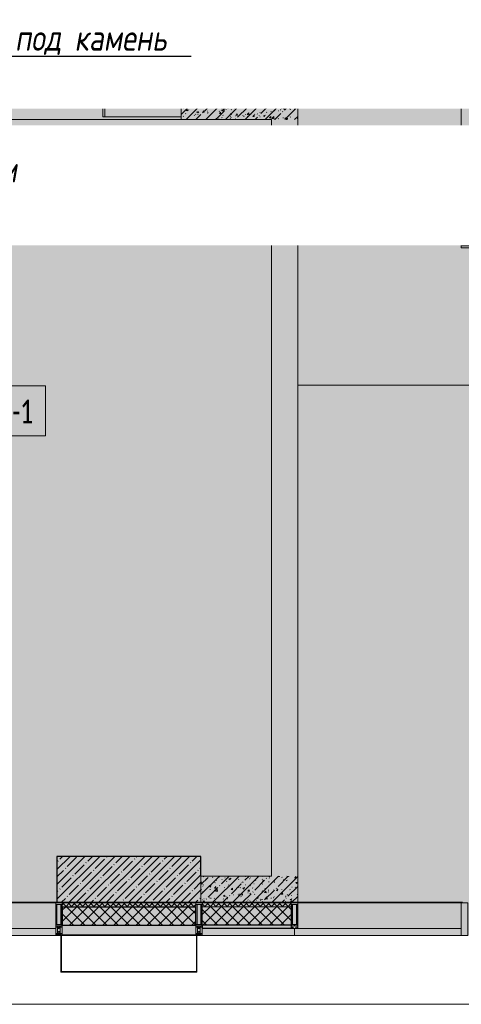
# Model space of a CAD drawing. Header units: millimetres. Extents: x -76220005 to 7466349, y -86687 to 22351.
# Tile 175 of 256: x 63243 to 66618, y -50259 to -42737. Entities that reach past the tile are written whole.
import ezdxf
from ezdxf import colors
from ezdxf.entities.mleader import LeaderData, LeaderLine
from ezdxf.math import Vec2, Vec3

# ---------------------------------------------------------------- set-up
doc = ezdxf.new("R2010")
doc.units = ezdxf.units.MM
doc.linetypes.add('-D1-02х01', pattern=[3, 2, -1])
doc.linetypes.add('DASHDOT', pattern=[25.4, 12.7, -6.35, 0, -6.35])
for name, color, linetype, lineweight in [('_0', 7, 'Continuous', 13), ('A-010-A_ROOM', 7, 'Continuous', 18), ('A-010-M_LINE', 7, 'Continuous', 5), ('A-200-M_WALL', 7, 'Continuous', 5), ('A-200-M_WALL_INT', 7, 'Continuous', 5), ('A-200-M_WALL_PAT', 7, 'Continuous', 5), ('A-214-M_CURT_WALL', 7, 'Continuous', 5), ('A-215-M_CURT_PANEL', 7, 'Continuous', 5), ('A-230-M_FLOOR', 7, 'Continuous', 5), ('A-280-M_COLUMN', 7, 'Continuous', 5), ('A-700-M_FFE', 7, 'Continuous', 5), ('E-610-M_EPS', 7, 'Continuous', 5), ('S-280-M_COLUMN', 7, 'Continuous', 5), ('Z-060-M_DETAIL', 7, 'Continuous', 5), ('Марки дверей', 7, 'Continuous', 9), ('Ограждение', 7, 'Continuous', 5), ('Поручни', 7, 'Continuous', 5)]:
    doc.layers.add(name, color=color, linetype=linetype, lineweight=lineweight)
doc.layers.add('dim_razv', color=7, linetype='DASHDOT', lineweight=9, true_color=0x285228)
doc.layers.add('pol', color=7, linetype='Continuous', lineweight=15, true_color=0x55666d)
doc.styles.add('Calibri Light_2', font='Calibri light.ttf', dxfattribs={"width": 0.7, "height": 250})
doc.styles.add('fl_iso paper', font='isocpeur.ttf', dxfattribs={"width": 0.8, "oblique": 10})
doc.styles.add('In tre', font='isocpeur.ttf', dxfattribs={"width": 0.8, "oblique": 10})
pattern_1 = [(45, (0, 0), (-21.213203, 21.213203), []), (135, (0, 0), (-21.213203, -21.213203), [])]
pattern_2 = [(45, (0, 0), (-42.42641, 42.42641), []), (135, (0, 0), (-42.42641, -42.42641), [])]
pattern_3 = [(45, (36177.98, -48979.44), (-75.43415, 75.43415), [106.68, -17.78, 3.556, -17.78]), (45, (36177.98, -48904.05), (-75.43415, 75.43415), []), (50, (36177.98, -48979.44), (127.5292, -11.15758), [13.335, -146.685]), (355, (36177.98, -48979.44), (-24.66966, 133.74), [10.668, -117.348]), (100.451, (36188.6, -48980.37), (102.85973, 122.5818), [11.333, -124.663]), (46.184, (36177.98, -48943.88), (189.75516, -29.4304), [20.002, -220.027]), (96.636, (36193.79, -48946.33), (166.1822, 173.1996), [17, -186.995]), (351.184, (36177.98, -48943.88), (166.1839, 173.1976), [16.002, -176.022]), (21, (36195.76, -48952.77), (106.13027, -71.58603), [13.335, -146.685]), (326, (36195.76, -48952.77), (43.2619, 128.93175), [10.668, -117.348]), (71.451, (36204.6, -48958.73), (149.392, 57.34505), [11.333, -124.663]), (37.5, (36177.975, -48979.436), (2.16223, 59.18836), [3.353, -112.573, 3.353, -115.773, -117.792]), (37.5, (36177.975, -48979.436), (2.16223, 59.18836), [-235.052, 3.353, -114.44]), (7.5, (36177.975, -48979.436), (46.77386, 70.12615), [3.353, -64.567, 3.353, -109.906, -44.894]), (7.5, (36177.975, -48979.436), (46.77386, 70.12615), [-181.178, 3.353, -41.542]), (327.5, (36138.326, -48979.436), (94.91367, -4.01009), [3.353, -41.097, 3.353, -135.331, -184.023]), (327.5, (36138.326, -48979.436), (94.91367, -4.01009), [-183.134, 3.353, -180.67]), (317.5, (36120.55, -48979.44), (103.69057, 17.79882), [3.353, -54.432, 3.353, -88.748, -130.683]), (317.5, (36120.55, -48979.44), (103.69057, 17.79882), [-149.885, 3.353, -127.33])]

# ---------------------------------------------------------------- blocks, each defined once
blk = doc.blocks.new('_DOT')
at = {"color": 0, "linetype": 'ByBlock'}
blk.add_line((-0.5, 0), (-1, 0), dxfattribs=at)
at = {"color": 0, "linetype": 'ByBlock', "const_width": 0.5}
blk.add_lwpolyline([(-0.25, 0, 1), (0.25, 0, 1)], format="xyb", close=True, dxfattribs=at)
blk = doc.blocks.new('Rectangular Mullion - 50Wx250H-2623690-50_AS_Plan_10')
at = {"layer": 'Z-060-M_DETAIL'}
for p, q in [((-25, 65.2), (-25, 250)), ((-25, 250), (0, 250)), ((-23, 237.3), (0, 237.3)), ((-23, 237.3), (-23, 73.6)), ((-14.9, 84), (-14.9, 237.3)), ((25, 250), (0, 250)), ((23, 237.3), (0, 237.3)), ((14.9, 84), (14.9, 237.3)), ((23, 237.3), (23, 73.6)), ((25, 65.2), (25, 250)), ((0, 84), (-23, 84)), ((0, 84), (23, 84)), ((-14, 65.2), (-25, 65.2)), ((-23.8, 14.6), (-25, 14.2)), ((-25, 0), (-25, 14.2)), ((-22.3, 17), (-23.8, 17)), ((-23.8, 17), (-23.8, 14.6)), ((-22.5, 10.6), (-23.8, 14.6)), ((-22.5, 10.6), (-23.7, 9.9)), ((-23.7, 1.3), (-23.7, 9.9)), ((-23.7, 1.3), (-11.8, 1.3)), ((-23.2, 10.2), (-22.5, 8)), ((-0.5, 73.6), (-23, 73.6)), ((-22.5, 8), (-22.5, 4.5)), ((-21.3, 4.5), (-22.5, 4.5)), ((-22.3, 17), (-22.3, 16)), ((-22.3, 16), (-21.3, 16)), ((-19, 17.6), (-21.3, 16)), ((-21.3, 4.5), (-21.3, 6.5)), ((-21.3, 6.5), (-14.2, 6.5)), ((-18.4, 16.6), (-19, 17.6)), ((-7.4, 16.6), (-18.4, 16.6)), ((-14.2, 6.5), (-14.2, 4.5)), ((-13.2, 4.5), (-14.2, 4.5)), ((-14, 71.3), (-14, 65.2)), ((-10, 71.3), (-14, 71.3)), ((-13.2, 4.5), (-12.2, 7.2)), ((-12.7, 7.6), (-11.3, 11.4)), ((-12.7, 7.6), (-11.8, 6.9)), ((-12.2, 9), (-12.2, 14.8)), ((-12.2, 14.8), (0, 14.8)), ((-11.8, 1.3), (-11.8, 6.9)), ((-10.5, 11.2), (-11.3, 11.4)), ((-10.5, 1.5), (-10.5, 11.2)), ((-4.8, 1.5), (-10.5, 1.5)), ((-10, 53), (-10, 71.3)), ((-8.7, 53), (-10, 53)), ((-10, 53), (-10, 17)), ((-10, 17), (-7.5, 17)), ((-8.7, 53), (-7, 54.7)), ((-8.5, 23), (-1.5, 30)), ((-8.5, 18.5), (-8.5, 23)), ((-7.5, 18.5), (-8.5, 18.5)), ((-7.5, 17), (-7.5, 18.5)), ((-7.4, 18), (-7.4, 16.6)), ((-2.6, 18), (-7.4, 18)), ((-7, 65.2), (-5.9, 67.3)), ((-7, 65.2), (-7, 54.7)), ((-4.1, 67.3), (-5.9, 67.3)), ((0, 8), (-4.8, 8)), ((-4.8, 1.5), (-4.8, 8)), ((-4.1, 67.3), (-2.9, 65.1)), ((-2.9, 65.1), (-2.9, 54.6)), ((-1.3, 53), (-2.9, 54.6)), ((-2.6, 18), (-2.6, 16.8)), ((-2.6, 16.8), (0, 16.8)), ((-1.5, 30), (0, 30)), ((0, 53), (-1.3, 53)), ((0, 53), (1.3, 53)), ((1.5, 30), (0, 30)), ((2.6, 16.8), (0, 16.8)), ((0, 14.8), (0, 16.8)), ((0, 14.8), (0, 16.8)), ((12.2, 14.8), (0, 14.8)), ((0, 0), (0, 8)), ((0, 8), (4.8, 8)), ((0, 0), (0, 8)), ((0.5, 73.6), (23, 73.6)), ((1.3, 53), (2.9, 54.6)), ((8.5, 23), (1.5, 30)), ((2.6, 18), (2.6, 16.8)), ((2.6, 18), (7.4, 18)), ((4.1, 67.3), (2.9, 65.1)), ((2.9, 65.1), (2.9, 54.6)), ((4.1, 67.3), (5.9, 67.3)), ((4.8, 1.5), (4.8, 8)), ((4.8, 1.5), (10.5, 1.5)), ((7, 65.2), (5.9, 67.3)), ((7, 65.2), (7, 54.7)), ((8.7, 53), (7, 54.7)), ((7.4, 18), (7.4, 16.6)), ((7.4, 16.6), (18.4, 16.6)), ((7.5, 18.5), (8.5, 18.5)), ((7.5, 17), (7.5, 18.5)), ((10, 17), (7.5, 17)), ((8.5, 18.5), (8.5, 23)), ((8.7, 53), (10, 53)), ((10, 71.3), (14, 71.3)), ((10, 53), (10, 71.3)), ((10, 53), (10, 17)), ((10.5, 11.2), (11.3, 11.4)), ((10.5, 1.5), (10.5, 11.2)), ((12.7, 7.6), (11.3, 11.4)), ((12.7, 7.6), (11.8, 6.9)), ((11.8, 1.3), (11.8, 6.9)), ((23.7, 1.3), (11.8, 1.3)), ((12.2, 9), (12.2, 14.8)), ((13.2, 4.5), (12.2, 7.2)), ((13.2, 4.5), (14.2, 4.5)), ((14, 71.3), (14, 65.2)), ((14, 65.2), (25, 65.2)), ((21.3, 6.5), (14.2, 6.5)), ((14.2, 6.5), (14.2, 4.5)), ((18.4, 16.6), (19, 17.6)), ((19, 17.6), (21.3, 16)), ((22.3, 16), (21.3, 16)), ((21.3, 4.5), (21.3, 6.5)), ((21.3, 4.5), (22.5, 4.5)), ((22.3, 17), (22.3, 16)), ((22.3, 17), (23.8, 17)), ((22.5, 10.6), (23.8, 14.6)), ((22.5, 10.6), (23.7, 9.9)), ((23.2, 10.2), (22.5, 8)), ((22.5, 8), (22.5, 4.5)), ((23.7, 1.3), (23.7, 9.9)), ((23.8, 17), (23.8, 14.6)), ((23.8, 14.6), (25, 14.2)), ((25, 0), (25, 14.2)), ((-25, 0), (0, 0)), ((25, 0), (0, 0))]:
    blk.add_line(p, q, dxfattribs=at)
for centre, start, end in [((-0.5, 73.1), 360, 90), ((0.5, 73.1), 90, 180)]:
    blk.add_arc(centre, 0.5, start, end, dxfattribs=at)
blk = doc.blocks.new('Rectangular Mullion - R_StandardFrame_50Wx250H-3484159-50_AS_Plan_10')
at = {"layer": 'A-214-M_CURT_WALL', "lineweight": 9}
for p, q in [((0, 0), (-50, 0)), ((-50, 0), (-50, -250)), ((0, -250), (0, 0)), ((-50, -250), (0, -250))]:
    blk.add_line(p, q, dxfattribs=at)
blk = doc.blocks.new('System Panel - A_PAN_Glass-3484160-50_AS_Plan_10')
at = {"layer": 'A-215-M_CURT_PANEL'}
for p, q in [((-637.5, 55), (-637.5, 0)), ((-637.5, 0), (637.5, 0)), ((637.5, 55), (-623.5, 55)), ((637.5, 0), (637.5, 55))]:
    blk.add_line(p, q, dxfattribs=at)
blk = doc.blocks.new('Rectangular Mullion - R_StandardFrame_50Wx250H-3137200-50_AS_Plan_10')
at = {"layer": 'A-214-M_CURT_WALL'}
blk.add_line((30440, -505), (29190, -505), dxfattribs=at)
blk = doc.blocks.new('Rectangular Mullion - 50Wx250H-3156125-50_AS_Plan_10')
at = {"layer": 'Z-060-M_DETAIL'}
for p, q in [((0, 250), (-25, 250)), ((-25, 250), (-25, 237.3)), ((-25, 65.2), (-25, 250)), ((-25, 250), (0, 250)), ((-23, 237.3), (0, 237.3)), ((-23, 237.3), (0, 237.3)), ((-23, 237.3), (-23, 73.6)), ((0, 237.3), (-14.9, 237.3)), ((-14.9, 237.3), (-14.9, 84)), ((-14.9, 84), (-14.9, 237.3)), ((25, 250), (0, 250)), ((25, 250), (0, 250)), ((14.9, 237.3), (0, 237.3)), ((0, 237.3), (23, 237.3)), ((23, 237.3), (0, 237.3)), ((14.9, 84), (14.9, 237.3)), ((14.9, 84), (14.9, 237.3)), ((23, 237.3), (23, 73.6)), ((25, 237.3), (25, 250)), ((25, 65.2), (25, 250)), ((0, 84), (-23, 84)), ((-23, 84), (-23, 73.6)), ((0, 84), (-23, 84)), ((-14.9, 84), (0, 84)), ((0, 84), (14.9, 84)), ((23, 84), (0, 84)), ((0, 84), (0, 73.6)), ((0, 84), (23, 84)), ((0, 73.6), (0, 84)), ((23, 73.6), (23, 84)), ((-25, 73.6), (-25, 65.2)), ((-25, 65.2), (-25, 60.2)), ((-10, 65.2), (-25, 65.2)), ((-25, 65.2), (-25, 60.2)), ((-25, 65.2), (-10, 65.2)), ((-10, 65.2), (-25, 65.2)), ((-23, 73.6), (0, 73.6)), ((0, 73.6), (-23, 73.6)), ((-0.5, 73.6), (-23, 73.6)), ((-10, 55), (-14, 55)), ((-14, 55), (-10, 55)), ((-10, 55), (-10, 65.2)), ((-10, 65.2), (-10, 55)), ((-10, 55), (-10, 65.2)), ((-10, 55), (0, 55)), ((0, 55), (-10, 55)), ((0, 73.6), (23, 73.6)), ((23, 73.6), (0, 73.6)), ((0, 55), (10, 55)), ((0, 55), (10, 55)), ((0.5, 73.6), (23, 73.6)), ((10, 65.2), (10, 55)), ((25, 65.2), (10, 65.2)), ((10, 55), (10, 65.2)), ((10, 65.2), (25, 65.2)), ((10, 65.2), (25, 65.2)), ((10, 55), (10, 65.2)), ((10, 55), (14, 55)), ((10, 55), (14, 55)), ((25, 65.2), (25, 73.6)), ((25, 65.2), (25, 60.2)), ((25, 60.2), (25, 65.2))]:
    blk.add_line(p, q, dxfattribs=at)
for centre, start, end in [((-14, 69.1), 218.97226, 270), ((-14, 69.1), 218.97226, 270), ((-14, 69.1), 218.97226, 270), ((14, 69.1), 270, 321.02774), ((14, 69.1), 270, 321.02774), ((14, 69.1), 270, 321.02774)]:
    blk.add_arc(centre, 14.1, start, end, dxfattribs=at)
blk = doc.blocks.new('Rectangular Mullion - R_InvisibleFrame_50Wx250H-3483536-50_AS_Plan_10')
at = {"layer": 'A-214-M_CURT_WALL', "lineweight": 9}
for p, q in [((-25, -237.3), (-25, -73.6)), ((25, -73.6), (25, -237.3))]:
    blk.add_line(p, q, dxfattribs=at)
blk = doc.blocks.new('Rectangular Mullion - R_StandardFrame_50Wx250H-3483540-50_AS_Plan_10')
at = {"layer": 'A-214-M_CURT_WALL', "lineweight": 9}
for p, q in [((-50, -250), (-50, 0)), ((-50, 0), (0, 0)), ((0, 0), (0, -250)), ((0, -250), (-50, -250))]:
    blk.add_line(p, q, dxfattribs=at)
blk = doc.blocks.new('System Panel - A_PAN_Glass-3811965-50_AS_Plan_10')
at = {"layer": 'A-215-M_CURT_PANEL'}
for p, q in [((825, 55), (-825, 55)), ((-825, 55), (-825, 0)), ((-825, 0), (825, 0)), ((825, 0), (825, 55))]:
    blk.add_line(p, q, dxfattribs=at)
blk = doc.blocks.new('Rectangular Mullion - R_StandardFrame_50Wx250H-3725449-50_AS_Plan_10')
at = {"layer": 'A-214-M_CURT_WALL'}
blk.add_line((33540, -505), (31890, -505), dxfattribs=at)
blk = doc.blocks.new('Rectangular Mullion - R_StandardFrame_50Wx250H-3812575-50_AS_Plan_10')
at = {"layer": 'A-214-M_CURT_WALL', "lineweight": 9}
for p, q in [((-50, -250), (-50, 0)), ((-50, 0), (0, 0)), ((0, 0), (0, -250)), ((0, -250), (-50, -250))]:
    blk.add_line(p, q, dxfattribs=at)
blk = doc.blocks.new('Ограждение - Ограждение-5498546-50_AS_Plan_10')
at = {"layer": 'Поручни'}
blk.add_line((-55947.2, -1355), (1285, -1355), dxfattribs=at)
blk = doc.blocks.new('Ограждение - Ограждение-6093069-50_AS_Plan_10')
at = {"layer": 'Поручни'}
blk.add_line((-55947.2, -1355), (1285, -1355), dxfattribs=at)
blk = doc.blocks.new('Ограждение - Ограждение-6098503-50_AS_Plan_10')
at = {"layer": 'Поручни'}
blk.add_line((-55947.2, -1355), (1285, -1355), dxfattribs=at)
blk = doc.blocks.new('RST_AR_KMN_R22_B1_FCD_rvt-1-50_AS_Plan_10')
at = {"layer": 'A-200-M_WALL_PAT'}
h = blk.add_hatch(dxfattribs=at)
h.set_pattern_fill('FP_4', color=256, style=0, pattern_type=2)
h.set_pattern_definition(pattern_1)
h.paths.add_polyline_path([(28410, -535), (28410, -505), (27390, -505), (27390, -535), (27420.9, -535)])
h = blk.add_hatch(dxfattribs=at)
h.set_pattern_fill('FP_4', color=256, style=0, pattern_type=2)
h.set_pattern_definition(pattern_1)
h.paths.add_polyline_path([(29144.7, -535), (29150.1, -535), (29150.1, -517.7), (29140, -517.7), (29140, -505), (28460, -505), (28460, -535), (29142, -535)])
h = blk.add_hatch(dxfattribs=at)
h.set_pattern_fill('FP_5', color=256, style=0, pattern_type=2)
h.set_pattern_definition(pattern_2)
h.paths.add_polyline_path([(27390, -675), (28410, -675), (28410, -535), (27390, -535)])
h = blk.add_hatch(dxfattribs=at)
h.set_pattern_fill('FP_5', color=256, style=0, pattern_type=2)
h.set_pattern_definition(pattern_2)
h.paths.add_polyline_path([(29142, -675), (29142, -671), (29150.1, -671), (29150.1, -535), (28460, -535), (28460, -675), (28864.7, -675)])
at = {"layer": 'A-200-M_WALL_PAT', "true_color": 0xeff9fa}
blk.add_hatch(color=7, dxfattribs=at).paths.add_polyline_path([(29165, -755), (29165, -700), (28460, -700), (28460, -755), (29155, -755)])
at = {"layer": 'A-200-M_WALL'}
for p, q in [((28410, -505), (27390, -505)), ((27390, -505), (27390, -535)), ((28410, -535), (28410, -505)), ((29140, -505), (28460, -505)), ((28460, -505), (28460, -535)), ((28460, -535), (28460, -675)), ((29150.1, -535), (28460, -535)), ((27390, -675), (27390, -750)), ((28410, -750), (28410, -675)), ((27390, -750), (27390, -755)), ((27390, -750), (28410, -750)), ((28410, -755), (28410, -750)), ((28460, -700), (28460, -755)), ((29165, -755), (29165, -700)), ((27390, -755), (28410, -755)), ((28460, -755), (29165, -755))]:
    blk.add_line(p, q, dxfattribs=at)
at = {"layer": 'A-200-M_WALL', "lineweight": 25}
for p, q in [((27390, -535), (27390, -675)), ((27390, -535), (28410, -535)), ((28410, -675), (28410, -535)), ((27390, -675), (28410, -675)), ((28460, -675), (28460, -700)), ((29142, -675), (28460, -675)), ((29151, -700), (28460, -700))]:
    blk.add_line(p, q, dxfattribs=at)
at = {"layer": 'A-280-M_COLUMN', "lineweight": 18}
for p, q in [((27380, -755), (27380, -1030.1)), ((27385, -755), (27380, -755)), ((27385, -1030.1), (27385, -755)), ((28415, -755), (28415, -1030.1)), ((28420, -755), (28415, -755)), ((28420, -1030.1), (28420, -755)), ((27380, -1030.1), (27385, -1030.1)), ((27380, -1030.1), (27380, -1035.1)), ((28420, -1030.1), (27380, -1030.1)), ((27380, -1035.1), (28420, -1035.1)), ((28415, -1030.1), (28420, -1030.1)), ((28420, -1035.1), (28420, -1030.1))]:
    blk.add_line(p, q, dxfattribs=at)
at = {"layer": 'A-214-M_CURT_WALL', "lineweight": 5}
for name, p in [('Rectangular Mullion - R_StandardFrame_50Wx250H-3725449-50_AS_Plan_10', (-6200, 0)), ('Rectangular Mullion - 50Wx250H-2623690-50_AS_Plan_10', (27365, -755)), ('Rectangular Mullion - 50Wx250H-2623690-50_AS_Plan_10', (28435, -755)), ('Rectangular Mullion - 50Wx250H-3156125-50_AS_Plan_10', (29165, -755)), ('Rectangular Mullion - R_StandardFrame_50Wx250H-3137200-50_AS_Plan_10', (0, 0))]:
    blk.add_blockref(name, p, dxfattribs=at)
at = {"layer": 'A-214-M_CURT_WALL', "lineweight": 5, "extrusion": (0, 0, -1), "rotation": 180}
for name, p in [('Rectangular Mullion - R_StandardFrame_50Wx250H-3812575-50_AS_Plan_10', (-27390, -755)), ('Rectangular Mullion - R_InvisibleFrame_50Wx250H-3483536-50_AS_Plan_10', (-29165, -755)), ('Rectangular Mullion - R_StandardFrame_50Wx250H-3483540-50_AS_Plan_10', (-30490, -755))]:
    blk.add_blockref(name, p, dxfattribs=at)
at = {"layer": 'A-214-M_CURT_WALL', "lineweight": 5, "rotation": 180}
blk.add_blockref('Rectangular Mullion - R_StandardFrame_50Wx250H-3484159-50_AS_Plan_10', (28410, -755), dxfattribs=at)
at = {"layer": 'A-215-M_CURT_PANEL', "lineweight": 5}
for name, p in [('System Panel - A_PAN_Glass-3811965-50_AS_Plan_10', (26515, -755)), ('System Panel - A_PAN_Glass-3484160-50_AS_Plan_10', (29802.5, -755))]:
    blk.add_blockref(name, p, dxfattribs=at)
at = {"layer": 'Ограждение', "lineweight": 5}
for name in ['Ограждение - Ограждение-5498546-50_AS_Plan_10', 'Ограждение - Ограждение-6093069-50_AS_Plan_10', 'Ограждение - Ограждение-6098503-50_AS_Plan_10']:
    blk.add_blockref(name, (36940, 75), dxfattribs=at)
blk = doc.blocks.new('MR_Варочная поверхность - Варочная поверхность-2483145-50_AS_Plan_10')
at = {"layer": 'E-610-M_EPS'}
for p, q in [((-300, 0), (-300, 600)), ((-300, 600), (300, 600)), ((300, 600), (300, 0)), ((300, 0), (-300, 0))]:
    blk.add_line(p, q, dxfattribs=at)
for centre, radius, start, end in [((-120, 405), 130, 101.08749, 198.91251), ((-120, 405), 130, 341.08749, 78.91251), ((150, 450), 85, 0, 180), ((-120, 405), 75, 360, 180), ((-120, 405), 75, 180, 360), ((150, 450), 85, 180, 0), ((-120, 405), 130, 221.08749, 318.91251), ((130, 170.1), 120, 94.4109, 205.59192), ((130, 170.1), 75, 360, 180), ((130, 170.1), 120, 334.38469, 85.58334), ((-150, 150), 75, 0, 180), ((130, 170.1), 75, 180, 360), ((-150, 150), 75, 180, 0), ((130, 169.9), 119.9, 214.39749, 325.48228)]:
    blk.add_arc(centre, radius, start, end, dxfattribs=at)
blk = doc.blocks.new('MR_Доборный кухонный элемент - Доборный элемент-4913157-50_AS_Plan_10')
at = {"layer": 'A-700-M_FFE'}
for p, q in [((0, 600), (600, 600)), ((0, 585), (0, 600)), ((600, 585), (0, 585)), ((0, 0), (0, 585)), ((0, 585), (600, 585)), ((600, 600), (600, 585)), ((600, 0), (0, 0))]:
    blk.add_line(p, q, dxfattribs=at)
blk = doc.blocks.new('MR_Доборный кухонный элемент - Доборный элемент-6143477-50_AS_Plan_10')
at = {"layer": 'A-700-M_FFE'}
for p, q in [((400, 0), (0, 0)), ((0, 0), (0, -585)), ((400, -585), (0, -585)), ((0, -585), (0, -600)), ((0, -585), (400, -585)), ((0, -600), (400, -600)), ((400, -600), (400, -585))]:
    blk.add_line(p, q, dxfattribs=at)

msp = doc.modelspace()

# ---------------------------------------------------------------- hatches: boundary and pattern name
at = {"layer": '_0', "transparency": 33554534}
h = msp.add_hatch(color=252, dxfattribs=at)
h.dxf.hatch_style = 1
h.paths.add_polyline_path([(17837.9, -49734.4), (25204.6, -19284.4), (73878, -19284.4), (73878, -49734.4)])
h.paths.add_polyline_path([(28728, -40979.4), (28728, -37429.4), (30528, -37429.4), (30528, -30029.4), (28477.6, -30029.4), (28478, -28029.4), (29978, -28029.4), (29978, -27479.4), (32178, -27479.4), (32178, -28029.4), (44478, -28029.4), (44478, -27929.4), (45278, -27929.4), (45278, -27379.4), (47528, -27379.4), (47528, -27929.4), (53578, -27929.4), (53578, -27379.4), (55478, -27379.4), (55478, -27929.4), (64478, -27929.4), (64478, -26229.4), (67788, -26229.4), (67788, -28219.4), (66578, -28219.4), (66578, -30029.4), (62978, -30029.4), (62078, -30029.4), (58678, -30029.4), (58678, -38979.4), (61728, -38979.4), (62978, -38979.4), (66878, -38979.4), (66878, -41429.4), (64488, -41429.4), (64488, -41079.4), (59948, -41079.4), (59948, -41629.4), (57898, -41629.4), (57898, -41079.4), (47038, -41079.4), (47038, -41629.4), (44088, -41629.4), (44088, -40979.4)], flags=16)
at = {"layer": 'A-200-M_WALL_PAT'}
h = msp.add_hatch(dxfattribs=at)
h.set_pattern_fill('FP_2', color=256, style=0, pattern_type=2)
h.set_pattern_definition(pattern_3)
h.paths.add_polyline_path([(64678, -43299.4), (64678, -42579.4), (64478, -42579.4), (64478, -43299.4)])
h = msp.add_hatch(dxfattribs=at)
h.set_pattern_fill('FP_2', color=256, style=0, pattern_type=2)
h.set_pattern_definition(pattern_3)
h.paths.add_polyline_path([(65368, -43499.4), (65368, -43299.4), (64478, -43299.4), (64478, -43499.4), (65168, -43499.4)])
h = msp.add_hatch(dxfattribs=at)
h.set_pattern_fill('FP_2', color=256, style=0, pattern_type=2)
h.set_pattern_definition(pattern_3)
h.paths.add_polyline_path([(65368, -49279.4), (65368, -43499.4), (65168, -43499.4), (65168, -49279.4)])
h = msp.add_hatch(dxfattribs=at)
h.set_pattern_fill('FP_2', color=256, style=0, pattern_type=2)
h.set_pattern_definition(pattern_3)
h.paths.add_polyline_path([(65368, -49479.4), (65368, -49279.4), (64628, -49279.4), (64628, -49479.4), (65042.6, -49479.4)])
at = {"layer": 'S-280-M_COLUMN'}
h = msp.add_hatch(dxfattribs=at)
h.set_pattern_fill('FP_1', color=256, style=0, pattern_type=2)
h.set_pattern_definition([(45, (36177.975, -48979.44), (-57.02463, 57.02463), []), (45, (36235, -48979.44), (-57.02463, 57.02463), [100.806, -20.161, 3.353, -16.808])])
h.paths.add_polyline_path([(64628, -49479.4), (64628, -49129.4), (63528, -49129.4), (63528, -49479.4), (63598.9, -49479.4)])

# ---------------------------------------------------------------- linework, layer by layer
at = {"layer": 'A-010-A_ROOM', "lineweight": 5, "flags": 128}
msp.add_lwpolyline([(62798.5, -45534.3), (63439, -45534.3), (63439, -45915.3), (62798.5, -45915.3)], close=True, dxfattribs=at)
at = {"layer": 'A-010-M_LINE', "linetype": '-D1-02х01'}
msp.add_line((66718, -43299.4), (65578, -43299.4), dxfattribs=at)
at = {"layer": 'A-200-M_WALL', "lineweight": 9}
for p, q in [((64678, -43299.4), (64678, -42579.4)), ((65368, -43299.4), (64678, -43299.4)), ((65368, -49479.4), (65368, -43299.4)), ((64478, -43479.4), (64478, -43499.4)), ((64478, -43499.4), (65168, -43499.4)), ((65168, -43499.4), (65168, -49279.4)), ((65168, -49279.4), (64628, -49279.4)), ((64628, -49479.4), (65368, -49479.4))]:
    msp.add_line(p, q, dxfattribs=at)
at = {"layer": 'A-200-M_WALL'}
for p, q in [((64478, -43498.6), (60843, -43498.6)), ((61498, -43499.4), (64478, -43499.4)), ((64628, -49279.4), (64628, -49479.4))]:
    msp.add_line(p, q, dxfattribs=at)
at = {"layer": 'A-200-M_WALL_INT'}
for p, q in [((65368, -43299.4), (66618, -43299.4)), ((65518, -43299.4), (65518, -43399.4)), ((66618, -43300.2), (65518, -43300.2)), ((66618, -43879.4), (66618, -43299.4)), ((66618, -43300.1), (66718, -43300.1)), ((65518, -43399.4), (65368, -43399.4)), ((65368, -45529.4), (70328, -45529.4)), ((70328, -45530.2), (65368, -45530.2))]:
    msp.add_line(p, q, dxfattribs=at)
at = {"layer": 'A-230-M_FLOOR'}
for p, q in [((66618, -43300.1), (66618, -42500.1)), ((61582.9, -49479.4), (63528, -49479.4)), ((65368, -49479.4), (66628, -49479.4))]:
    msp.add_line(p, q, dxfattribs=at)
at = {"layer": 'S-280-M_COLUMN', "lineweight": 25}
for p, q in [((63528, -49129.4), (63528, -49479.4)), ((64628, -49129.4), (63528, -49129.4)), ((64628, -49279.4), (64628, -49129.4)), ((63528, -49479.4), (64628, -49479.4))]:
    msp.add_line(p, q, dxfattribs=at)
at = {"layer": 'S-280-M_COLUMN'}
msp.add_line((64628, -49479.4), (64628, -49279.4), dxfattribs=at)

# ---------------------------------------------------------------- block references
at = {"lineweight": 5}
msp.add_blockref('RST_AR_KMN_R22_B1_FCD_rvt-1-50_AS_Plan_10', (36178, -48979.4), dxfattribs=at)
at = {"layer": 'A-700-M_FFE', "rotation": 90.0000000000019}
msp.add_blockref('MR_Доборный кухонный элемент - Доборный элемент-4913157-50_AS_Plan_10', (64477.9, -43479.4), dxfattribs=at)
at = {"layer": 'A-700-M_FFE'}
msp.add_blockref('MR_Доборный кухонный элемент - Доборный элемент-6143477-50_AS_Plan_10', (66618, -43879.4), dxfattribs=at)
at = {"layer": 'E-610-M_EPS', "rotation": 90.00000000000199}
msp.add_blockref('MR_Варочная поверхность - Варочная поверхность-2483145-50_AS_Plan_10', (64478, -42579.4), dxfattribs=at)

# ---------------------------------------------------------------- texts
at = {"layer": 'A-010-A_ROOM', "lineweight": 5, "insert": (62838.3, -45640.5), "char_height": 180, "width": 709.493, "attachment_point": 1, "style": 'Calibri Light_2'}
msp.add_mtext('1.14-1 ', dxfattribs=at)

# ---------------------------------------------------------------- next in the draw order: leaders
at = {"layer": 'Марки дверей', "lineweight": -2, "transparency": 33554687}
ml = msp.add_multileader_mtext('Standard', dxfattribs=at)
ml.set_content('\\pxsm1,ql;ГКЛ обшивка толщиной 75 мм \\Pвысотой 2500 мм', color=256, style='fl_iso paper')
ml.set_leader_properties(lineweight=5)
ml.set_arrow_properties(name='DOT')
ml.build(insert=Vec2(0, 0))
ml.multileader.update_dxf_attribs({"has_dogleg": 0, "text_left_attachment_type": 6, "text_right_attachment_type": 6, "dogleg_length": 0.75, "arrow_head_size": 60, "scale": 40})
ctx = ml.context
ctx.base_point, ctx.scale, ctx.char_height, ctx.arrow_head_size, ctx.landing_gap_size, ctx.plane_origin = Vec3(47464.5, -43969.2), 40, 250, 60, 80, Vec3(49476.6, -36789.3)
ctx.left_attachment, ctx.right_attachment = 6, 6
notes = []
notes.append((ctx, [(1, (1, 1, 0), (47434.5, -43969.2), (1, 0), 30, [(0, [(46558, -40854.4)], 0, [])])]))
ctx.mtext.insert, ctx.mtext.width, ctx.mtext.defined_height, ctx.mtext.line_spacing_factor, ctx.mtext.flow_direction = Vec3(47544.5, -43669.2), 4067.72, 979.1, 0.7, 5
ctx.mtext.has_bg_fill, ctx.mtext.bg_color, ctx.mtext.bg_scale_factor, ctx.mtext.bg_transparency, ctx.mtext.use_window_bg_color = 1, -1027028792, 1.5, 0, 1
for ctx, leaders in notes:
    for number, flags, end, landing, length, lines in leaders:
        leader = LeaderData()
        leader.index, (leader.has_last_leader_line, leader.has_dogleg_vector, leader.attachment_direction) = number, flags
        leader.last_leader_point, leader.dogleg_vector, leader.dogleg_length = Vec3(end), Vec3(landing), length
        for number, points, colour, breaks in lines:
            line = LeaderLine()
            line.index, line.vertices, line.color, line.breaks = number, Vec3.list(points), colors.encode_raw_color(colour), breaks
            leader.lines.append(line)
        ctx.leaders.append(leader)

# ---------------------------------------------------------------- next in the draw order: leaders
ml = msp.add_multileader_mtext('Standard', dxfattribs=at)
ml.set_content('\\pxsm1,ql;ГКЛ обшивка толщиной 75 мм \\Pвысотой 2500 мм', color=256, style='fl_iso paper')
ml.set_leader_properties(lineweight=5)
ml.set_arrow_properties(name='DOT')
ml.build(insert=Vec2(0, 0))
ml.multileader.update_dxf_attribs({"has_dogleg": 0, "text_left_attachment_type": 6, "text_right_attachment_type": 6, "dogleg_length": 0.75, "arrow_head_size": 60, "scale": 40})
ctx = ml.context
ctx.base_point, ctx.scale, ctx.char_height, ctx.arrow_head_size, ctx.landing_gap_size, ctx.plane_origin = Vec3(52781.3, -42925.6), 40, 250, 60, 80, Vec3(54793.5, -35745.7)
ctx.left_attachment, ctx.right_attachment = 6, 6
notes = []
notes.append((ctx, [(0, (1, 1, 0), (56850.3, -42925.6), (-1, 0), 30, [(0, [(58284.9, -40854.4)], 0, [])])]))
ctx.mtext.insert, ctx.mtext.width, ctx.mtext.defined_height, ctx.mtext.line_spacing_factor, ctx.mtext.flow_direction = Vec3(52861.3, -42625.6), 4067.72, 979.1, 0.7, 5
ctx.mtext.has_bg_fill, ctx.mtext.bg_color, ctx.mtext.bg_scale_factor, ctx.mtext.bg_transparency, ctx.mtext.use_window_bg_color = 1, -1027028792, 1.5, 0, 1
for ctx, leaders in notes:
    for number, flags, end, landing, length, lines in leaders:
        leader = LeaderData()
        leader.index, (leader.has_last_leader_line, leader.has_dogleg_vector, leader.attachment_direction) = number, flags
        leader.last_leader_point, leader.dogleg_vector, leader.dogleg_length = Vec3(end), Vec3(landing), length
        for number, points, colour, breaks in lines:
            line = LeaderLine()
            line.index, line.vertices, line.color, line.breaks = number, Vec3.list(points), colors.encode_raw_color(colour), breaks
            leader.lines.append(line)
        ctx.leaders.append(leader)

# ---------------------------------------------------------------- next in the draw order: leaders
at = {"layer": 'pol', "color": 0, "linetype": 'ByBlock'}
ml = msp.add_multileader_mtext('Standard', dxfattribs=at)
ml.set_content('Керамогранит под камень^J600х1200 мм', style='In tre')
ml.set_leader_properties()
ml.build(insert=Vec2(0, 0))
ml.multileader.update_dxf_attribs({"text_left_attachment_type": 6, "text_right_attachment_type": 6, "dogleg_length": 1, "arrow_head_size": 0, "scale": 50})
ctx = ml.context
ctx.base_point, ctx.scale, ctx.char_height, ctx.arrow_head_size, ctx.landing_gap_size, ctx.plane_origin = Vec3(61696.2, -43014.8), 50, 200, 0, 4.5, Vec3(68508, -38174.9)
ctx.left_attachment, ctx.right_attachment = 6, 6
notes = []
notes.append((ctx, [(1, (1, 1, 0), (61646.2, -43014.8), (1, 0), 50, [(1, [(60824.2, -40284.7)], 0, [])])]))
ctx.mtext.insert, ctx.mtext.width, ctx.mtext.defined_height, ctx.mtext.flow_direction = Vec3(61700.7, -42774.8), 3092.716, 696.6, 5
ctx.mtext.has_bg_fill, ctx.mtext.bg_color, ctx.mtext.bg_scale_factor, ctx.mtext.bg_transparency, ctx.mtext.use_window_bg_color = 1, -1027028792, 1.5, 0, 1
for ctx, leaders in notes:
    for number, flags, end, landing, length, lines in leaders:
        leader = LeaderData()
        leader.index, (leader.has_last_leader_line, leader.has_dogleg_vector, leader.attachment_direction) = number, flags
        leader.last_leader_point, leader.dogleg_vector, leader.dogleg_length = Vec3(end), Vec3(landing), length
        for number, points, colour, breaks in lines:
            line = LeaderLine()
            line.index, line.vertices, line.color, line.breaks = number, Vec3.list(points), colors.encode_raw_color(colour), breaks
            leader.lines.append(line)
        ctx.leaders.append(leader)

# ---------------------------------------------------------------- next in the draw order: leaders
at = {"layer": 'dim_razv', "color": 0, "linetype": 'ByBlock'}
ml = msp.add_multileader_mtext('Standard', dxfattribs=at)
ml.set_content('Отделка над дверным проемаом - дверным добором', style='In tre')
ml.set_leader_properties()
ml.build(insert=Vec2(0, 0))
ml.multileader.update_dxf_attribs({"text_left_attachment_type": 6, "text_right_attachment_type": 6, "dogleg_length": 1, "arrow_head_size": 0, "scale": 50})
ctx = ml.context
ctx.base_point, ctx.scale, ctx.char_height, ctx.arrow_head_size, ctx.landing_gap_size, ctx.plane_origin = Vec3(57842.1, -44040.5), 50, 200, 0, 4.5, Vec3(64653.9, -39200.5)
ctx.left_attachment, ctx.right_attachment = 6, 6
notes = []
notes.append((ctx, [(0, (1, 1, 0), (60892.6, -44040.5), (-1, 0), 50, [(1, [(61044.3, -40674.5)], 0, [])])]))
ctx.mtext.insert, ctx.mtext.width, ctx.mtext.defined_height, ctx.mtext.flow_direction = Vec3(57846.6, -43780.5), 3092.716, 696.6, 5
ctx.mtext.has_bg_fill, ctx.mtext.bg_color, ctx.mtext.bg_scale_factor, ctx.mtext.bg_transparency, ctx.mtext.use_window_bg_color = 1, -1027028792, 1.5, 0, 1
for ctx, leaders in notes:
    for number, flags, end, landing, length, lines in leaders:
        leader = LeaderData()
        leader.index, (leader.has_last_leader_line, leader.has_dogleg_vector, leader.attachment_direction) = number, flags
        leader.last_leader_point, leader.dogleg_vector, leader.dogleg_length = Vec3(end), Vec3(landing), length
        for number, points, colour, breaks in lines:
            line = LeaderLine()
            line.index, line.vertices, line.color, line.breaks = number, Vec3.list(points), colors.encode_raw_color(colour), breaks
            leader.lines.append(line)
        ctx.leaders.append(leader)

doc.saveas('drawing.dxf')
